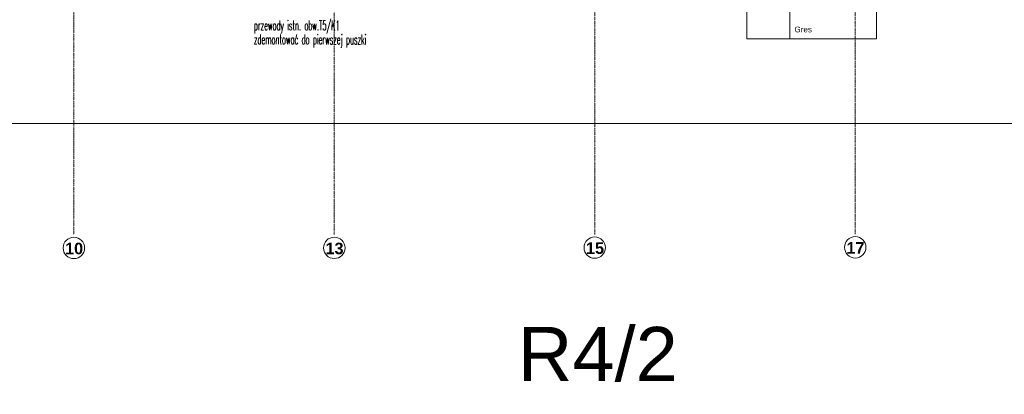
# Model space of a CAD drawing. Header units: millimetres. Extents: x -8642 to 28269, y -6609 to 3701.
# Tile 61 of 256: x 897 to 3619, y -6609 to -5572. Entities that reach past the tile are written whole.
import ezdxf
from ezdxf.enums import TextEntityAlignment as Align

# ---------------------------------------------------------------- set-up
doc = ezdxf.new("R2010")
doc.units = ezdxf.units.MM
doc.header["$LTSCALE"] = 1000
doc.header["$MEASUREMENT"] = 0
doc.linetypes.add('rzut 1 pietra$0$ArchiTECH.PC 5. Line Type', pattern=[0.0053, 0.003, -0.001, 0.0003, -0.001])
doc.linetypes.add('rzut 1 pietra$0$ArchiTECH.PC Solid Line Type', pattern=[0])
for name, color, linetype, lineweight in [('_Etap_2_opis', 7, 'Continuous', 30), ('_Etapy_opis', 7, 'Continuous', 18), ('EL_rozdzielnice', 71, 'Continuous', 30), ('IS_ARCH', 254, 'Continuous', 18)]:
    doc.layers.add(name, color=color, linetype=linetype, lineweight=lineweight)
doc.styles.add('ARIAL', font='arial.ttf')
doc.styles.add('romans1', font='simplex.shx', dxfattribs={"width": 0.8})
doc.styles.add('rzut 1 pietra$0$ArchiTECHStyle1', font='arial.ttf', dxfattribs={"height": 0.16})
doc.styles.add('rzut 1 pietra$0$ArchiTECHStyle3', font='arialbd.ttf', dxfattribs={"height": 0.192})

msp = doc.modelspace()

# ---------------------------------------------------------------- linework, layer by layer
at = {"layer": '_Etapy_opis', "color": 3}
msp.add_lwpolyline([(3387.8, -3694.2), (-3457.8, -3694.2), (-3457.8, -5859.5), (4191.2, -5859.5), (4191.2, -3961.3), (3489.6, -3961.2), (3387.8, -3694.2)], dxfattribs=at)
at = {"layer": 'IS_ARCH', "linetype": 'rzut 1 pietra$0$ArchiTECH.PC 5. Line Type'}
for p, q in [((1047.5, -3087.8), (1047.2, -6167.4)), ((1767.5, -3083.9), (1767.2, -6166.8)), ((2487.5, -3084), (2487.2, -6166.3)), ((3207.5, -3084), (3207.2, -6165.7))]:
    msp.add_line(p, q, dxfattribs=at)
at = {"layer": 'IS_ARCH', "linetype": 'rzut 1 pietra$0$ArchiTECH.PC Solid Line Type'}
for p, q in [((2907.2, -5500.6), (2907.2, -5624.6)), ((3026.5, -5500.6), (3026.5, -5624.6)), ((3266, -5500.6), (3266, -5624.6)), ((2907.2, -5624.6), (3266, -5624.6))]:
    msp.add_line(p, q, dxfattribs=at)
for centre in [(1047.2, -6203.8), (1767.2, -6203.6), (2487.2, -6202.8), (3207.2, -6202.2)]:
    msp.add_circle(centre, 29.6, dxfattribs=at)

# ---------------------------------------------------------------- texts
at = {"layer": '_Etap_2_opis', "style": 'romans1', "width": 0.5}
for s, p in [('przewody istn. obw.T5/K1', (1545, -5601)), ('zdemontować do pierwszej puszki', (1545, -5639.8))]:
    msp.add_text(s, height=27, rotation=359.9189, dxfattribs=at).set_placement(p)
at = {"layer": 'EL_rozdzielnice', "ltscale": 60, "style": 'ARIAL'}
msp.add_text('R4/2', height=150, dxfattribs=at).set_placement((2495.5, -6497.6), align=Align.MIDDLE_CENTER)
at = {"layer": 'IS_ARCH'}
for s, height, style, p in [('Gres', 16, 'rzut 1 pietra$0$ArchiTECHStyle1', (3039.2, -5611.7)), ('10', 32, 'rzut 1 pietra$0$ArchiTECHStyle3', (1023, -6231)), ('13', 32, 'rzut 1 pietra$0$ArchiTECHStyle3', (1743, -6230.8)), ('15', 32, 'rzut 1 pietra$0$ArchiTECHStyle3', (2463, -6229.9)), ('17', 32, 'rzut 1 pietra$0$ArchiTECHStyle3', (3183, -6229.4))]:
    msp.add_text(s, height=height, dxfattribs=dict(at, style=style)).set_placement(p, align=Align.BOTTOM_LEFT)

doc.saveas('drawing.dxf')
